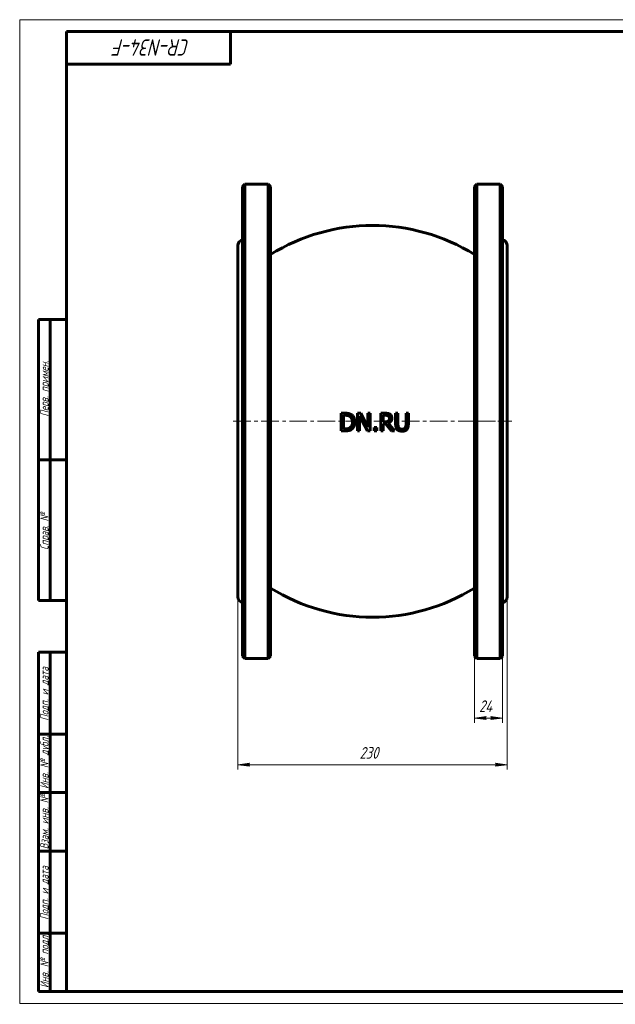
# Model space of a CAD drawing. Header units: millimetres. Extents: x 0 to 594, y 0 to 422.
# Tile 1 of 2: x 0 to 254, y 0 to 420. Entities that reach past the tile are written whole.
import ezdxf

# ---------------------------------------------------------------- set-up
doc = ezdxf.new("R2010")
doc.units = ezdxf.units.MM
for name, pattern in [('K5LT_AXLED', [12, 7.5, -1.5, 1.5, -1.5]), ('K5LT_BASIC', [0]), ('K5LT_THIN', [0])]:
    doc.linetypes.add(name, pattern=pattern)
doc.layers.add('Системный слой', color=7, linetype='Continuous')
doc.layers.add('Системный слой (1)', color=251, linetype='Continuous', true_color=0x6c6c6c)
doc.styles.add('KDIMTEXTSTYLE', font='txt', dxfattribs={"width": 0.96, "oblique": 15, "height": 5})
doc.styles.add('KTEXTSTYLE', font='txt', dxfattribs={"width": 0.96, "height": 5})
doc.dimstyles.new('KDIMSTYLE (0.50)', dxfattribs={"dimtxt": 5, "dimasz": 1, "dimexe": 2, "dimexo": 0, "dimgap": 1, "dimtad": 1, "dimlfac": 2, "dimtxsty": 'KDIMTEXTSTYLE', "dimsah": 1, "dimcen": 0, "dimdle": 1, "dimadec": 0, "dimazin": 0, "dimtfac": 0.667, "dimtmove": 0, "dimatfit": 3, "dimfxl": 1, "dimtvp": 1, "dimtolj": 1, "dimtzin": 0, "dimarcsym": 0})

# ---------------------------------------------------------------- blocks, each defined once
blk = doc.blocks.new('D0')
at = {"layer": 'Системный слой (1)'}
for points in [[(97.66, 101.87), (98.16, 102.53), (93.16, 101.87), (98.16, 101.21)], [(208.16, 101.87), (203.16, 102.53), (203.66, 101.87), (203.16, 101.21)]]:
    blk.add_hatch(color=7, dxfattribs=at).paths.add_polyline_path(points)
at = {"layer": 'Системный слой (1)', "color": 7, "linetype": 'K5LT_THIN', "lineweight": 18, "true_color": 0xffffff}
for p, q in [((93.16, 173.51), (93.16, 99.87)), ((208.16, 173.51), (208.16, 99.87)), ((93.16, 101.87), (98.16, 102.53)), ((98.16, 101.21), (93.16, 101.87)), ((98.16, 102.53), (97.66, 101.87)), ((97.66, 101.87), (98.16, 101.21)), ((203.66, 101.87), (203.16, 102.53)), ((203.16, 102.53), (208.16, 101.87)), ((208.16, 101.87), (203.16, 101.21)), ((203.16, 101.21), (203.66, 101.87))]:
    blk.add_line(p, q, dxfattribs=at)
blk.add_wipeout([(145.12, 102.87), (145.12, 110.25), (155.76, 110.25), (155.76, 102.87)]).dxf.layer = 'Системный слой (1)'
blk.add_line((93.16, 101.87), (208.16, 101.87), dxfattribs=at)
at = {"layer": 'Системный слой (1)', "color": 7, "insert": (145.12, 109.46), "char_height": 5, "attachment_point": 1, "style": 'KTEXTSTYLE'}
blk.add_mtext('\\fArial|b0|c204|p34;\\H5.0;\\W1.000;\\Q15;\\fGOST Type AU|b0|i0|c204|p34;\\Q15;\\W0.960;230', dxfattribs=at)
blk = doc.blocks.new('KDIMARROW_01')
at = {"layer": 'Системный слой'}
blk.add_hatch(color=0, dxfattribs=at).paths.add_polyline_path([(0, 0), (-5, 0.66), (-4.5, 0), (-5, -0.66)])
at = {"layer": 'Системный слой', "color": 0, "linetype": 'K5LT_THIN', "lineweight": 18}
for p, q in [((-4.5, 0), (-5, 0.66)), ((-5, 0.66), (0, 0)), ((0, 0), (-5, -0.66)), ((-5, -0.66), (-4.5, 0))]:
    blk.add_line(p, q, dxfattribs=at)
at = {"layer": 'Системный слой (1)', "color": 0, "linetype": 'K5LT_THIN', "lineweight": 18}
blk.add_line((392.97, 248.51), (392.47, 248.51), dxfattribs=at)
blk = doc.blocks.new('D1')
at = {"layer": 'Системный слой (1)', "color": 7, "linetype": 'K5LT_THIN', "lineweight": 18, "true_color": 0xffffff}
blk.add_line((206.16, 148.26), (206.16, 119.78), dxfattribs=at)
blk.add_wipeout([(196.14, 122.78), (196.14, 130.17), (203.86, 130.17), (203.86, 122.78)]).dxf.layer = 'Системный слой (1)'
at = {"layer": 'Системный слой (1)'}
for points in [[(198.66, 121.78), (199.16, 122.44), (194.16, 121.78), (199.16, 121.13)], [(206.16, 121.78), (201.16, 122.44), (201.66, 121.78), (201.16, 121.13)]]:
    blk.add_hatch(color=7, dxfattribs=at).paths.add_polyline_path(points)
at = {"layer": 'Системный слой (1)', "color": 7, "linetype": 'K5LT_THIN', "lineweight": 18, "true_color": 0xffffff}
for p, q in [((194.16, 148.26), (194.16, 119.78)), ((194.16, 121.78), (199.16, 122.44)), ((199.16, 122.44), (198.66, 121.78)), ((201.66, 121.78), (201.16, 122.44)), ((201.16, 122.44), (206.16, 121.78)), ((199.16, 121.13), (194.16, 121.78)), ((194.16, 121.78), (206.16, 121.78)), ((198.66, 121.78), (199.16, 121.13)), ((206.16, 121.78), (201.16, 121.13)), ((201.16, 121.13), (201.66, 121.78))]:
    blk.add_line(p, q, dxfattribs=at)
at = {"layer": 'Системный слой (1)', "color": 7, "insert": (196.14, 129.37), "char_height": 5, "attachment_point": 1, "style": 'KTEXTSTYLE'}
blk.add_mtext('\\fArial|b0|c204|p34;\\H5.0;\\W1.000;\\Q15;\\fGOST Type AU|b0|i0|c204|p34;\\Q15;\\W0.960;24', dxfattribs=at)
blk = doc.blocks.new('U3')
at = {"color": 7, "linetype": 'K5LT_THIN', "lineweight": 18, "true_color": 0xffffff}
for p, q in [((0, 0), (0, 420)), ((0, 420), (594, 420)), ((594, 420), (594, 0)), ((404, 55), (469, 55)), ((404, 50), (469, 50)), ((404, 45), (469, 45)), ((543.96, 25), (543.96, 40)), ((548.98, 25), (548.98, 40)), ((404, 30), (469, 30)), ((404, 25), (469, 25)), ((404, 20), (469, 20)), ((404, 15), (469, 15)), ((404, 10), (469, 10)), ((594, 0), (0, 0))]:
    blk.add_line(p, q, dxfattribs=at)
at = {"color": 143, "linetype": 'K5LT_BASIC', "lineweight": 60, "true_color": 0x33acca}
for p, q in [((20, 5), (20, 415)), ((20, 415), (589, 415)), ((90, 415), (90, 401)), ((589, 415), (589, 5)), ((90, 401), (20, 401)), ((8, 172), (8, 292)), ((20, 292), (8, 292)), ((13, 172), (13, 292)), ((20, 232), (8, 232)), ((20, 172), (8, 172)), ((8, 5), (8, 150)), ((20, 150), (8, 150)), ((13, 5), (13, 150)), ((20, 115), (8, 115)), ((20, 90), (8, 90)), ((20, 65), (8, 65)), ((404, 60), (589, 60)), ((404, 5), (404, 60)), ((411, 35), (411, 60)), ((421, 5), (421, 60)), ((444, 5), (444, 60)), ((459, 5), (459, 60)), ((469, 5), (469, 60)), ((469, 45), (589, 45)), ((539, 5), (539, 45)), ((554, 25), (554, 45)), ((571, 25), (571, 45)), ((404, 40), (469, 40)), ((539, 40), (554, 40)), ((554, 40), (589, 40)), ((404, 35), (469, 35)), ((20, 30), (8, 30)), ((539, 25), (589, 25)), ((559.57, 20), (559.57, 25)), ((469, 20), (539, 20)), ((539, 20), (589, 20)), ((20, 5), (8, 5)), ((589, 5), (20, 5))]:
    blk.add_line(p, q, dxfattribs=at)
at = {"color": 7, "attachment_point": 1, "style": 'KTEXTSTYLE'}
for s, insert, char_height, rotation in [('\\fArial|b0|c204|p34;\\H5.0;\\W1.000;\\Q15;\\fGOST Type AU|b0|i0|c204|p34;\\Q15;\\W0.960;\\H7.00;CR-N34-F', (72.66, 404.64), 7, 180), ('\\fArial|b0|c204|p34;\\H5.0;\\W1.000;\\Q15;\\fGOST Type AU|b0|i0|c204|p34;\\Q15;\\W0.960;\\H3.50;Перв. примен.', (8.82, 250.52), 3.5, 90), ('\\fArial|b0|c204|p34;\\H5.0;\\W1.000;\\Q15;\\fGOST Type AU|b0|i0|c204|p34;\\Q15;\\W0.960;\\H3.50;Справ. №', (8.82, 193.63), 3.5, 90), ('\\fArial|b0|c204|p34;\\H5.0;\\W1.000;\\Q15;\\fGOST Type AU|b0|i0|c204|p34;\\Q15;\\W0.960;\\H3.50;Подп. и дата', (8.82, 120.66), 3.5, 90), ('\\fArial|b0|c204|p34;\\H5.0;\\W1.000;\\Q15;\\fGOST Type AU|b0|i0|c204|p34;\\Q15;\\W0.960;\\H3.50;Инв. № дубл.', (8.82, 91.57), 3.5, 90), ('\\fArial|b0|c204|p34;\\H5.0;\\W1.000;\\Q15;\\fGOST Type AU|b0|i0|c204|p34;\\Q15;\\W0.960;\\H3.50;Взам. инв. №', (8.82, 65.8), 3.5, 90), ('\\fArial|b0|c204|p34;\\H5.0;\\W1.000;\\Q15;\\fGOST Type AU|b0|i0|c204|p34;\\Q15;\\W0.960;\\H3.50;Подп. и дата', (8.82, 35.66), 3.5, 90), ('\\fArial|b0|c204|p34;\\H5.0;\\W1.000;\\Q15;\\fGOST Type AU|b0|i0|c204|p34;\\Q15;\\W0.960;\\H3.50;Инв. № подл.', (8.82, 6.57), 3.5, 90)]:
    blk.add_mtext(s, dxfattribs=dict(at, insert=insert, char_height=char_height, rotation=rotation))
for s, insert, char_height in [('\\fArial|b0|c204|p34;\\H5.0;\\W1.000;\\Q15;\\fGOST Type AU|b0|i0|c204|p34;\\Q15;\\W0.960;\\H7.00;CR-N34-F', (511.34, 55.86), 7), ('\\fArial|b0|c204|p34;\\H5.0;\\W1.000;\\Q15;\\fGOST Type AU|b0|i0|c204|p34;\\Q15;\\W0.960;\\H3.50;Лит.', (542.47, 44.18), 3.5), ('\\fArial|b0|c204|p34;\\H5.0;\\W1.000;\\Q15;\\fGOST Type AU|b0|i0|c204|p34;\\Q15;\\W0.960;\\H3.50;Масса', (556.58, 44.18), 3.5), ('\\fArial|b0|c204|p34;\\H5.0;\\W1.000;\\Q15;\\fGOST Type AU|b0|i0|c204|p34;\\Q15;\\W0.926;\\H3.50;Масштаб', (571.52, 44.18), 3.5), ('\\fArial|b0|c204|p34;\\H5.0;\\W1.000;\\Q15;\\fGOST Type AU|b0|i0|c204|p34;\\Q15;\\W0.786;\\H3.50;Изм.', (404.62, 39.18), 3.5), ('\\fArial|b0|c204|p34;\\H5.0;\\W1.000;\\Q15;\\fGOST Type AU|b0|i0|c204|p34;\\Q15;\\W0.800;\\H3.50;Лист', (411.61, 39.18), 3.5), ('\\fArial|b0|c204|p34;\\H5.0;\\W1.000;\\Q15;\\fGOST Type AU|b0|i0|c204|p34;\\Q15;\\W0.960;\\H3.50;№ докум.', (424.63, 39.18), 3.5), ('\\fArial|b0|c204|p34;\\H5.0;\\W1.000;\\Q15;\\fGOST Type AU|b0|i0|c204|p34;\\Q15;\\W0.960;\\H3.50;Подп.', (447.1, 39.18), 3.5), ('\\fArial|b0|c204|p34;\\H5.0;\\W1.000;\\Q15;\\fGOST Type AU|b0|i0|c204|p34;\\Q15;\\W0.800;\\H3.50;Дата', (459.61, 39.18), 3.5), ('\\fArial|b0|c204|p34;\\H5.0;\\W1.000;\\Q15;\\fGOST Type AU|b0|i0|c204|p34;\\Q15;\\W0.759;\\H7.00;Компенсатор резиновый', (469.78, 40.69), 7), ('\\fArial|b0|c204|p34;\\H5.0;\\W1.000;\\Q15;\\fGOST Type AU|b0|i0|c204|p34;\\Q15;\\W0.960;\\H3.50;Разраб.', (404.5, 34.18), 3.5), ('\\fArial|b0|c204|p34;\\H5.0;\\W1.000;\\Q15;\\fGOST Type AU|b0|i0|c204|p34;\\Q15;\\W0.960;25', (558.61, 34.9), 5), ('\\fArial|b0|c204|p34;\\H5.0;\\W1.000;\\Q15;\\fGOST Type AU|b0|i0|c204|p34;\\Q15;\\W0.960;{\\c16737820;1:2}', (575.92, 34.9), 5), ('\\fArial|b0|c204|p34;\\H5.0;\\W1.000;\\Q15;\\fGOST Type AU|b0|i0|c204|p34;\\Q15;\\W0.960;\\H7.00;DN.ru Ду250 Ру16', (472.07, 31.02), 7), ('\\fArial|b0|c204|p34;\\H5.0;\\W1.000;\\Q15;\\fGOST Type AU|b0|i0|c204|p34;\\Q15;\\W0.960;\\H3.50;Пров.', (404.5, 29.18), 3.5), ('\\fArial|b0|c204|p34;\\H5.0;\\W1.000;\\Q15;\\fGOST Type AU|b0|i0|c204|p34;\\Q15;\\W0.960;\\H3.50;Т.контр.', (404.5, 24.18), 3.5), ('\\fArial|b0|c204|p34;\\H5.0;\\W1.000;\\Q15;\\fGOST Type AU|b0|i0|c204|p34;\\Q15;\\W0.960;\\H3.50;Лист', (540.32, 24.18), 3.5), ('\\fArial|b0|c204|p34;\\H5.0;\\W1.000;\\Q15;\\fGOST Type AU|b0|i0|c204|p34;\\Q15;\\W0.960;\\H3.50;Листов', (561.36, 24.18), 3.5), ('\\fArial|b0|c204|p34;\\H5.0;\\W1.000;\\Q15;\\fGOST Type AU|b0|i0|c204|p34;\\Q15;\\W0.960;\\H3.50;1', (581.91, 24.18), 3.5), ('\\fArial|b0|c204|p34;\\H5.0;\\W1.000;\\Q15;\\fGOST Type AU|b0|i0|c204|p34;\\Q15;\\W0.960;\\H3.50;Н.контр.', (404.5, 14.18), 3.5), ('\\fArial|b0|c204|p34;\\H5.0;\\W1.000;\\Q15;\\fGOST Type AU|b0|i0|c204|p34;\\Q15;\\W0.960;\\H7.00;D140-02108', (482.35, 15.86), 7), ('\\fArial|b0|c204|p34;\\H5.0;\\W1.000;\\Q15;\\fGOST Type AU|b0|i0|c204|p34;\\Q15;\\W0.960;\\H7.00;DN.ru', (553.84, 15.86), 7), ('\\fArial|b0|c204|p34;\\H5.0;\\W1.000;\\Q15;\\fGOST Type AU|b0|i0|c204|p34;\\Q15;\\W0.960;\\H3.50;Утв.', (404.5, 9.18), 3.5), ('\\fArial|b0|c204|p34;\\H5.0;\\W1.000;\\Q15;\\fGOST Type AU|b0|i0|c204|p34;\\Q15;\\W0.960;\\H3.50;Копировал', (479.5, 4.18), 3.5), ('\\fArial|b0|c204|p34;\\H5.0;\\W1.000;\\Q15;\\fGOST Type AU|b0|i0|c204|p34;\\Q15;\\W0.960;\\H3.50;Формат', (549.5, 4.18), 3.5), ('\\fArial|b0|c204|p34;\\H5.0;\\W1.000;\\Q15;\\fGOST Type AU|b0|i0|c204|p34;\\Q15;\\W0.960;\\H3.50;A2', (569.5, 4.18), 3.5)]:
    blk.add_mtext(s, dxfattribs=dict(at, insert=insert, char_height=char_height))

msp = doc.modelspace()

# ---------------------------------------------------------------- linework, layer by layer
at = {"layer": 'Системный слой (1)', "color": 143, "linetype": 'K5LT_BASIC', "lineweight": 60, "true_color": 0x33acca}
for p, q in [((95.158, 348.7642), (96.158, 349.7642)), ((106.158, 349.7642), (96.158, 349.7642)), ((96.158, 248.5142), (96.158, 349.7642)), ((106.158, 349.7642), (106.158, 248.5142)), ((107.158, 348.7642), (106.158, 349.7642)), ((194.158, 348.7642), (195.158, 349.7642)), ((195.158, 248.5142), (195.158, 349.7642)), ((205.158, 349.7642), (195.158, 349.7642)), ((206.158, 348.7642), (205.158, 349.7642)), ((205.158, 349.7642), (205.158, 248.5142)), ((95.158, 348.7642), (95.158, 148.2642)), ((107.158, 148.2642), (107.158, 348.7642)), ((194.158, 348.7642), (194.158, 148.2642)), ((206.158, 148.2642), (206.158, 348.7642)), ((93.158, 323.5142), (93.158, 173.5142)), ((208.158, 173.5142), (208.158, 323.5142)), ((96.158, 147.2642), (96.158, 248.5142)), ((106.158, 248.5142), (106.158, 147.2642)), ((137.2129, 251.9462), (137.2129, 244.4462)), ((138.9208, 251.9462), (137.2129, 251.9462)), ((138.2097, 251.0831), (138.9694, 251.0831)), ((138.2097, 245.3092), (138.2097, 251.0831)), ((144.2085, 251.9462), (144.2085, 244.4462)), ((145.6246, 251.9462), (144.2085, 251.9462)), ((145.1384, 250.913), (148.4568, 244.4462)), ((145.1384, 244.4462), (145.1384, 250.913)), ((148.6453, 246.0082), (145.6246, 251.9462)), ((149.5752, 251.9462), (148.6453, 251.9462)), ((148.6453, 251.9462), (148.6453, 246.0082)), ((149.5752, 244.4462), (149.5752, 251.9462)), ((154.2186, 251.9462), (154.2186, 244.4462)), ((156.1513, 251.9462), (154.2186, 251.9462)), ((155.2154, 248.263), (155.2154, 251.0831)), ((155.2154, 251.0831), (156.206, 251.0831)), ((156.0906, 248.263), (155.2154, 248.263)), ((160.5273, 251.9462), (160.5273, 247.2663)), ((161.5241, 251.9462), (160.5273, 251.9462)), ((161.5241, 247.2663), (161.5241, 251.9462)), ((165.9548, 251.9462), (164.9581, 251.9462)), ((164.9581, 251.9462), (164.9581, 247.242)), ((165.9548, 247.2663), (165.9548, 251.9462)), ((195.158, 147.2642), (195.158, 248.5142)), ((205.158, 248.5142), (205.158, 147.2642)), ((137.2129, 244.4462), (138.939, 244.4462)), ((138.9694, 245.3092), (138.2097, 245.3092)), ((144.2085, 244.4462), (145.1384, 244.4462)), ((148.4568, 244.4462), (149.5752, 244.4462)), ((152.4925, 245.8805), (151.2891, 245.8805)), ((151.2891, 245.8805), (151.2891, 244.4462)), ((151.2891, 244.4462), (152.4925, 244.4462)), ((152.4925, 244.4462), (152.4925, 245.8805)), ((154.2186, 244.4462), (155.2154, 244.4462)), ((155.2154, 244.4462), (155.2154, 247.4304)), ((155.2154, 247.4304), (156.358, 247.4304)), ((156.358, 247.4304), (158.7283, 244.4462)), ((160.0229, 244.4462), (157.3547, 247.71)), ((158.7283, 244.4462), (160.0229, 244.4462)), ((95.158, 148.2642), (96.158, 147.2642)), ((106.158, 147.2642), (96.158, 147.2642)), ((107.158, 148.2642), (106.158, 147.2642)), ((194.158, 148.2642), (195.158, 147.2642)), ((205.158, 147.2642), (195.158, 147.2642)), ((206.158, 148.2642), (205.158, 147.2642))]:
    msp.add_line(p, q, dxfattribs=at)
at = {"layer": 'Системный слой (1)', "color": 30, "linetype": 'K5LT_AXLED', "lineweight": 18, "true_color": 0xff8000}
for p, q in [((91.158, 248.5142), (203.158, 248.5142)), ((192.158, 248.5142), (210.158, 248.5142))]:
    msp.add_line(p, q, dxfattribs=at)
at = {"layer": 'Системный слой (1)', "color": 143, "linetype": 'K5LT_BASIC', "lineweight": 60, "true_color": 0x33acca}
for centre, radius, start, end in [((150.658, 249.6421), 82.5, 58.178631, 121.821369), ((95.658, 323.5142), 2.5, 101.536959, 180), ((205.658, 323.5142), 2.5, 0, 78.463041), ((150.658, 247.3862), 82.5, 238.178631, 301.821369), ((95.658, 173.5142), 2.5, 180, 258.463041), ((205.658, 173.5142), 2.5, 281.536959, 0)]:
    msp.add_arc(centre, radius, start, end, dxfattribs=at)
for points, knots in [([(141.6072, 251.3506), (141.3467, 251.5217), (140.9227, 251.734), (139.8872, 251.9251), (139.3678, 251.9462), (138.9208, 251.9462)], [0, 0, 0, 0, 0.188142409, 0.188142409, 0.328302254, 0.328302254, 0.328302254, 0.328302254]), ([(138.9694, 251.0831), (139.0542, 251.0831), (139.1345, 251.0819), (139.2906, 251.077), (139.4513, 251.0692), (139.5918, 251.0567), (139.7405, 251.0405), (139.8128, 251.0305), (139.961, 251.0063), (140.0333, 250.9917), (140.1456, 250.9653), (140.1907, 250.9535), (140.2456, 250.9379), (140.2589, 250.9341), (140.51, 250.8593), (140.7363, 250.7601), (140.9508, 250.6334)], [-0.30161701, -0.30161701, -0.30161701, -0.30161701, -0.282818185, -0.282818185, -0.263072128, -0.240660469, -0.240660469, -0.215020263, -0.215020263, -0.183062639, -0.183062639, -0.158541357, -0.158541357, -0.15044182, -0.15044182, 0, 0, 0, 0]), ([(140.9508, 250.6334), (141.1491, 250.5118), (141.3253, 250.3636), (141.6295, 250.0061), (141.7497, 249.8042), (141.9276, 249.3821), (141.987, 249.1673), (142.0694, 248.7032), (142.0873, 248.4516), (142.0873, 248.2023)], [-0.564875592, -0.564875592, -0.564875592, -0.564875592, -0.424730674, -0.424730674, -0.282842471, -0.282842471, -0.149582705, -0.149582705, 0, 0, 0, 0]), ([(142.0873, 248.2023), (142.0873, 247.8242), (142.0508, 247.4306), (141.891, 246.8849), (141.792, 246.615), (141.4444, 246.1313), (141.2583, 245.9535), (141.0419, 245.8076)], [-0.757466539, -0.757466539, -0.757466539, -0.757466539, -0.358672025, -0.358672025, -0.157590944, -0.157590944, 0, 0, 0, 0]), ([(141.595, 245.0479), (141.7964, 245.181), (141.9794, 245.3362), (142.3148, 245.6959), (142.4621, 245.8974), (142.6101, 246.1494), (142.6321, 246.1882), (142.6728, 246.2634), (142.6914, 246.2989), (142.7339, 246.3832), (142.7815, 246.4828), (142.8521, 246.6499), (142.9201, 246.8367), (142.9619, 246.9746), (142.9849, 247.0598), (142.9882, 247.0724), (143.0635, 247.3623), (143.1046, 247.645), (143.1244, 248.0167), (143.1266, 248.1033), (143.1266, 248.1901)], [0, 0, 0, 0, 0.14578472, 0.14578472, 0.296481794, 0.296481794, 0.321672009, 0.321672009, 0.342022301, 0.342022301, 0.367473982, 0.39317989, 0.419041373, 0.445127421, 0.445127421, 0.449614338, 0.449614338, 0.54749647, 0.54749647, 0.577137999, 0.577137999, 0.577137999, 0.577137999]), ([(143.1266, 248.1901), (143.1266, 248.5704), (143.0905, 248.9533), (142.9202, 249.6589), (142.7987, 249.9692), (142.5002, 250.4841), (142.3517, 250.6855), (142.0074, 251.0517), (141.8161, 251.2119), (141.6072, 251.3506)], [0, 0, 0, 0, 0.228195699, 0.228195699, 0.435653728, 0.435653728, 0.587858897, 0.587858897, 0.739957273, 0.739957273, 0.739957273, 0.739957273]), ([(157.4459, 248.652), (157.3394, 248.5455), (157.2167, 248.4633), (157.0727, 248.4034), (157.0665, 248.4009), (157.0513, 248.3949), (157.0333, 248.3879), (157.0099, 248.3796), (156.9835, 248.3708), (156.9539, 248.3614), (156.9181, 248.3516), (156.888, 248.3441), (156.877, 248.3415), (156.8408, 248.3335), (156.7865, 248.3223), (156.7228, 248.3112), (156.665, 248.3021), (156.6407, 248.2986), (156.4421, 248.2724), (156.2652, 248.263), (156.0906, 248.263)], [-0.797978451, -0.797978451, -0.797978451, -0.797978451, -0.274003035, -0.274003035, -0.254977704, -0.254977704, -0.23580271, -0.21639, -0.21639, -0.196835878, -0.177057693, -0.177057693, -0.166452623, -0.166452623, -0.143638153, -0.120480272, -0.120480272, -0.104987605, -0.104987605, 0, 0, 0, 0]), ([(158.0598, 251.5511), (157.9228, 251.6396), (157.7782, 251.714), (157.6124, 251.7762), (157.5973, 251.7817), (157.5628, 251.7938), (157.5433, 251.8003), (157.4992, 251.8142), (157.4743, 251.8217), (157.4191, 251.8369), (157.3886, 251.8446), (157.3206, 251.86), (157.2828, 251.8675), (157.2383, 251.875), (157.2342, 251.8756), (157.1854, 251.8835), (157.1361, 251.8906), (157.0148, 251.9057), (156.94, 251.9135), (156.7627, 251.9281), (156.6579, 251.9346), (156.4534, 251.9424), (156.3591, 251.9447), (156.2229, 251.946), (156.1875, 251.9462), (156.1513, 251.9462)], [0, 0, 0, 0, 0.098008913, 0.098008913, 0.106494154, 0.106494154, 0.115257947, 0.115257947, 0.124537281, 0.124537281, 0.134202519, 0.134202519, 0.144577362, 0.144577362, 0.145607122, 0.145607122, 0.156930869, 0.156930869, 0.170960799, 0.170960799, 0.186751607, 0.186751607, 0.198546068, 0.198546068, 0.202542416, 0.202542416, 0.202542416, 0.202542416]), ([(156.206, 251.0831), (156.2784, 251.0831), (156.3528, 251.0818), (156.4984, 251.0755), (156.5695, 251.0708), (156.6917, 251.0588), (156.7432, 251.0524), (156.8301, 251.0391), (156.8663, 251.0327), (156.9401, 251.0176), (156.9784, 251.0084), (157.0516, 250.988), (157.0864, 250.977), (157.2182, 250.9297), (157.3109, 250.8847), (157.3973, 250.8279)], [-0.247544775, -0.247544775, -0.247544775, -0.247544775, -0.203433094, -0.203433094, -0.16176037, -0.16176037, -0.130736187, -0.130736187, -0.10827634, -0.10827634, -0.084196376, -0.084196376, -0.062132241, -0.062132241, 0, 0, 0, 0]), ([(157.3547, 247.71), (157.55, 247.7828), (157.737, 247.8747), (158.0764, 248.099), (158.2263, 248.2266), (158.5935, 248.6327), (158.7085, 248.8779), (158.871, 249.3285), (158.9107, 249.6186), (158.9107, 249.9101)], [0, 0, 0, 0, 0.125390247, 0.125390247, 0.244659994, 0.244659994, 0.454499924, 0.454499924, 0.780420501, 0.780420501, 0.780420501, 0.780420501]), ([(157.3973, 250.8279), (157.4765, 250.7744), (157.553, 250.7079), (157.6186, 250.6299), (157.6436, 250.5994), (157.6623, 250.574), (157.6952, 250.525), (157.7095, 250.5013), (157.7349, 250.4553), (157.746, 250.433), (157.7623, 250.3975), (157.7682, 250.3839), (157.8085, 250.2858), (157.8329, 250.1976), (157.8644, 250.0168), (157.8713, 249.9241), (157.8713, 249.8311)], [-0.201914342, -0.201914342, -0.201914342, -0.201914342, -0.162196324, -0.159534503, -0.159534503, -0.145807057, -0.145807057, -0.132552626, -0.132552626, -0.119422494, -0.119422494, -0.110853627, -0.110853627, -0.055780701, -0.055780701, 0, 0, 0, 0]), ([(157.8713, 249.8311), (157.8713, 249.7237), (157.8644, 249.5971), (157.8465, 249.4726), (157.8413, 249.4397), (157.8388, 249.4247), (157.8232, 249.339), (157.8073, 249.274), (157.7824, 249.1923), (157.7753, 249.171), (157.7561, 249.1167), (157.7433, 249.0847), (157.6908, 248.9662), (157.6077, 248.8239), (157.4975, 248.7008), (157.4459, 248.652)], [-0.230749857, -0.230749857, -0.230749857, -0.230749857, -0.181197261, -0.172908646, -0.172908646, -0.165879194, -0.165879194, -0.132746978, -0.132746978, -0.120543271, -0.120543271, -0.100592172, -0.100592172, -0.042702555, 0, 0, 0, 0]), ([(158.9107, 249.9101), (158.9107, 250.1299), (158.8869, 250.3531), (158.7917, 250.673), (158.7243, 250.8609), (158.4286, 251.2655), (158.2579, 251.4231), (158.0598, 251.5511)], [0, 0, 0, 0, 0.131863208, 0.131863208, 0.200177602, 0.200177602, 0.261059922, 0.261059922, 0.261059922, 0.261059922]), ([(138.939, 244.4462), (139.0312, 244.4462), (139.1192, 244.4471), (139.2894, 244.4507), (139.3712, 244.4534), (139.5304, 244.4604), (139.6073, 244.4648), (139.7573, 244.4752), (139.8298, 244.4814), (139.9775, 244.496), (140.0511, 244.5047), (140.229, 244.5289), (140.324, 244.5451), (140.4163, 244.5634), (140.4269, 244.5656), (140.4834, 244.5773), (140.5264, 244.5873), (140.602, 244.6064), (140.6352, 244.6155), (140.6932, 244.6322), (140.7185, 244.6399), (140.7432, 244.6476), (140.7452, 244.6482), (140.9812, 244.723), (141.2053, 244.8232), (141.4786, 244.9767), (141.5372, 245.0116), (141.595, 245.0479)], [0, 0, 0, 0, 0.05584843, 0.05584843, 0.11293475, 0.11293475, 0.17255258, 0.17255258, 0.2358704, 0.2358704, 0.31010472, 0.31010472, 0.43079716, 0.43079716, 0.44678746, 0.44678746, 0.51827948, 0.51827948, 0.5830944, 0.5830944, 0.64272389, 0.64272389, 0.64790932, 0.64790932, 1.27486555, 1.27486555, 1.44890975, 1.44890975, 1.44890975, 1.44890975]), ([(141.0419, 245.8076), (140.8604, 245.6803), (140.6652, 245.5799), (140.3532, 245.4697), (140.1413, 245.4024), (139.513, 245.3223), (139.2379, 245.3092), (138.9694, 245.3092)], [-0.829171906, -0.829171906, -0.829171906, -0.829171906, -0.383405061, -0.383405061, -0.162733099, -0.162733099, 0, 0, 0, 0]), ([(160.5273, 247.2663), (160.5273, 246.8273), (160.5634, 246.3453), (160.7178, 245.8161), (160.7804, 245.625), (161.0003, 245.2536), (161.1134, 245.1101), (161.2445, 244.981)], [0, 0, 0, 0, 0.263415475, 0.263415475, 0.33062629, 0.33062629, 0.380812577, 0.380812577, 0.380812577, 0.380812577]), ([(161.2445, 244.981), (161.3701, 244.8554), (161.5093, 244.7477), (161.8198, 244.5631), (161.9891, 244.4895), (162.5076, 244.3264), (162.8786, 244.2882), (163.238, 244.2882)], [0, 0, 0, 0, 0.107336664, 0.107336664, 0.218820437, 0.218820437, 0.437618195, 0.437618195, 0.437618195, 0.437618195]), ([(161.8462, 245.7529), (161.7658, 245.8748), (161.7024, 246.0053), (161.6508, 246.158), (161.6456, 246.174), (161.6342, 246.2111), (161.628, 246.2324), (161.6145, 246.2828), (161.6073, 246.3124), (161.5971, 246.3597), (161.594, 246.3751), (161.5807, 246.4451), (161.5705, 246.5079), (161.5553, 246.6288), (161.5497, 246.6812), (161.5402, 246.7901), (161.5363, 246.8457), (161.5302, 246.96), (161.5279, 247.0181), (161.5249, 247.1386), (161.5241, 247.2007), (161.5241, 247.2663)], [0, 0, 0, 0, 0.088088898, 0.088088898, 0.096954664, 0.096954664, 0.106339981, 0.106339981, 0.11698066, 0.11698066, 0.12180495, 0.12180495, 0.138148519, 0.138148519, 0.148952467, 0.148952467, 0.158734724, 0.158734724, 0.167684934, 0.167684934, 0.176228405, 0.176228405, 0.176228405, 0.176228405]), ([(163.238, 245.139), (162.9739, 245.139), (162.6991, 245.1717), (162.3289, 245.3179), (162.2115, 245.3835), (162.0048, 245.5484), (161.9182, 245.6438), (161.8462, 245.7529)], [0, 0, 0, 0, 0.160360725, 0.160360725, 0.241037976, 0.241037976, 0.319362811, 0.319362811, 0.319362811, 0.319362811]), ([(164.6359, 245.7529), (164.564, 245.6439), (164.4765, 245.5496), (164.2651, 245.3856), (164.1459, 245.3221), (163.769, 245.1765), (163.5036, 245.139), (163.238, 245.139)], [0, 0, 0, 0, 0.078546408, 0.078546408, 0.161496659, 0.161496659, 0.321787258, 0.321787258, 0.321787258, 0.321787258]), ([(163.238, 244.2882), (163.5156, 244.2882), (163.8039, 244.3086), (164.2433, 244.4015), (164.469, 244.4645), (164.9061, 244.6975), (165.0808, 244.8268), (165.2376, 244.981)], [0, 0, 0, 0, 0.168494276, 0.168494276, 0.272274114, 0.272274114, 0.354657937, 0.354657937, 0.354657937, 0.354657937]), ([(164.9581, 247.242), (164.9581, 247.1738), (164.9571, 247.1094), (164.9536, 246.984), (164.951, 246.9236), (164.9438, 246.8037), (164.9391, 246.7452), (164.9257, 246.6081), (164.9162, 246.5358), (164.9012, 246.4425), (164.8962, 246.4142), (164.8851, 246.3562), (164.8787, 246.327), (164.8664, 246.2758), (164.8604, 246.2534), (164.8495, 246.2147), (164.8445, 246.198), (164.8374, 246.1753), (164.835, 246.1679), (164.7853, 246.0161), (164.7198, 245.88), (164.6359, 245.7529)], [0, 0, 0, 0, 0.040916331, 0.040916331, 0.084384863, 0.084384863, 0.13308928, 0.13308928, 0.208190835, 0.208190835, 0.244860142, 0.244860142, 0.28943148, 0.28943148, 0.330708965, 0.330708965, 0.368774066, 0.368774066, 0.389275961, 0.389275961, 0.824066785, 0.824066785, 0.824066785, 0.824066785]), ([(165.2376, 244.981), (165.4017, 245.1377), (165.536, 245.317), (165.7097, 245.6568), (165.8146, 245.8997), (165.9359, 246.6296), (165.9548, 246.9531), (165.9548, 247.2663)], [0, 0, 0, 0, 0.136783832, 0.136783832, 0.229293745, 0.229293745, 0.29725967, 0.29725967, 0.29725967, 0.29725967])]:
    msp.add_open_spline(points, degree=3, knots=knots, dxfattribs=at)

# ---------------------------------------------------------------- next in the draw order: dimensions: what is measured, and where the dimension line sits
at = {"layer": 'Системный слой (1)', "color": 7}
dim = msp.add_linear_dim(base=(93.158, 101.8688), p1=(208.158, 173.5142), p2=(93.158, 173.5142), dimstyle='KDIMSTYLE (0.50)', override={"dimexo": 0, "dimpost": '\\fGOST Type AU|b0|c204|p34;\\H5.0;\\W0.960;\\Q15;<>', "dimblk1": 'KDIMARROW_01', "dimblk2": 'KDIMARROW_01', "dimse1": 0, "dimse2": 0, "dimclrt": 7, "dimtol": 1, "dimtp": 0, "dimtm": 0, "dimtdec": 5, "dimtolj": 1}, dxfattribs=at)
dim.commit()
dim.dimension.update_dxf_attribs({"geometry": 'D0', "text_midpoint": (150.658, 101.8688), "dimtype": 160})

# ---------------------------------------------------------------- next in the draw order: dimensions: what is measured, and where the dimension line sits
dim = msp.add_linear_dim(base=(194.158, 121.7847), p1=(206.158, 148.2642), p2=(194.158, 148.2642), dimstyle='KDIMSTYLE (0.50)', override={"dimexo": 0, "dimpost": '\\fGOST Type AU|b0|c204|p34;\\H5.0;\\W0.960;\\Q15;<>', "dimblk1": 'KDIMARROW_01', "dimblk2": 'KDIMARROW_01', "dimse1": 0, "dimse2": 0, "dimclrt": 7, "dimtol": 1, "dimtp": 0, "dimtm": 0, "dimtdec": 5, "dimtolj": 1}, dxfattribs=at)
dim.commit()
dim.dimension.update_dxf_attribs({"geometry": 'D1', "text_midpoint": (200.158, 121.7847), "dimtype": 160})

# ---------------------------------------------------------------- next in the draw order: block references
msp.add_blockref('U3', (0, 0))

doc.saveas('drawing.dxf')
